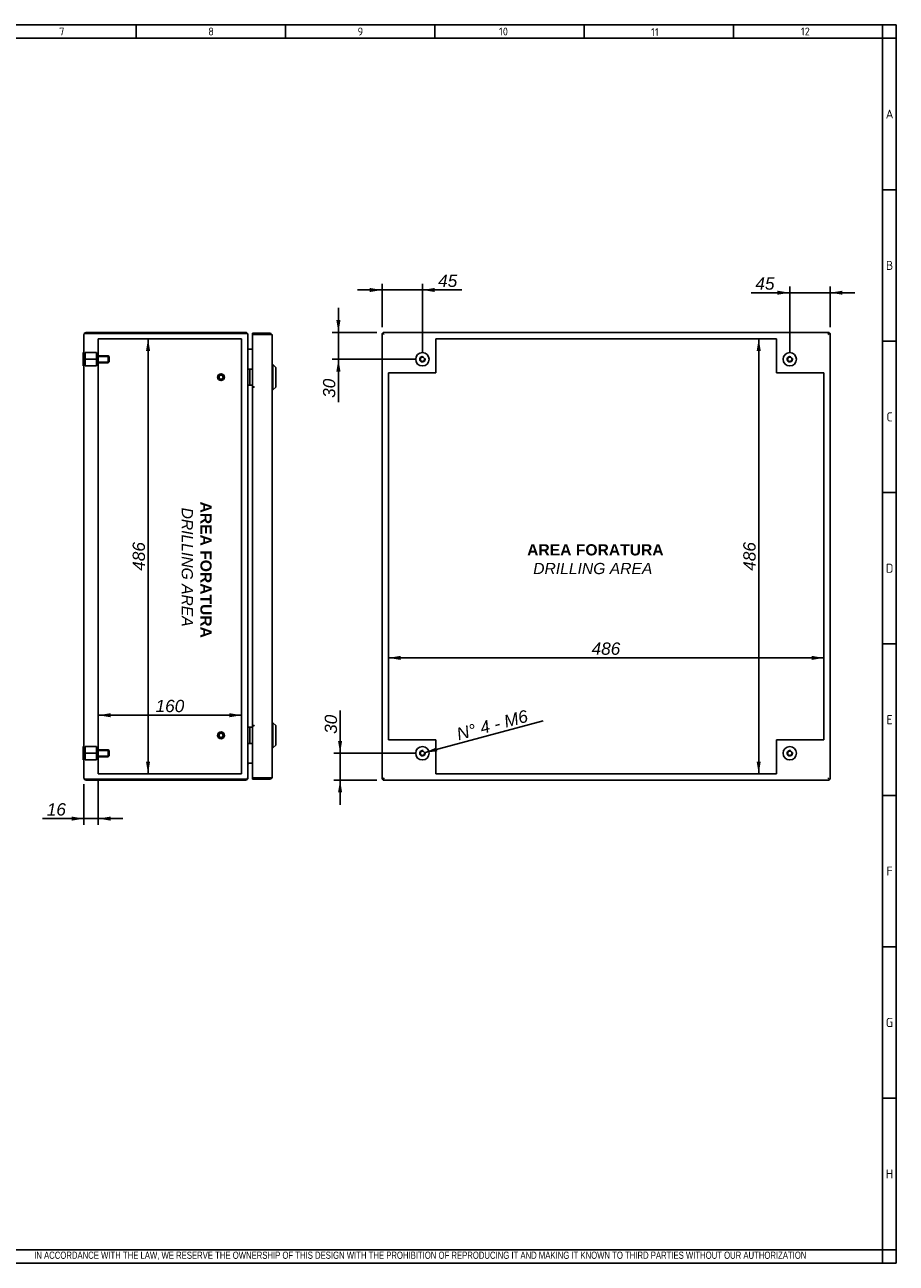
# Model space of a CAD drawing. Extents: x 6 to 412, y 11 to 288.
# Tile 3 of 3: x 218 to 412, y 11 to 288. Entities that reach past the tile are written whole.
import ezdxf
from ezdxf.enums import TextEntityAlignment as Align
from ezdxf.lldxf.tags import DXFTag

# ---------------------------------------------------------------- set-up
doc = ezdxf.new("R2010")
doc.units = 0
doc.layers.get('0').update_dxf_attribs({"linetype": 'CONTINUOUS'})
for name, color, linetype in [('_TRANSLATION', 7, 'CONTINUOUS'), ('AE00417_01', 7, 'CONTINUOUS'), ('AE00907_02', 7, 'CONTINUOUS'), ('C0000000', 7, 'CONTINUOUS'), ('C0000000_04', 7, 'CONTINUOUS'), ('C0000000_05', 7, 'CONTINUOUS'), ('C0000000_18', 7, 'CONTINUOUS'), ('C0000000_36', 7, 'CONTINUOUS'), ('DEFAULT', 7, 'CONTINUOUS'), ('SERRATURA_INF', 7, 'CONTINUOUS'), ('SERRATURA_SUP', 7, 'CONTINUOUS')]:
    doc.layers.add(name, color=color, linetype=linetype)
doc.styles.add('SEACAD_ARIAL', font='arial.ttf')
doc.styles.add('SEACAD_ARIALI', font='ariali.ttf')
tags = doc.linetypes.add('CENTER2', pattern=[28.575, 19.05, -3.175, 3.175, -3.175]).pattern_tags.tags
tags[10:11] = [DXFTag(74, 4), DXFTag(75, 0), DXFTag(340, '0'), DXFTag(46, 0.0), DXFTag(50, 0.0), DXFTag(44, 0.0), DXFTag(45, 0.0)]
tags[8:9] = [DXFTag(74, 4), DXFTag(75, 0), DXFTag(340, '0'), DXFTag(46, 0.0), DXFTag(50, 0.0), DXFTag(44, 0.0), DXFTag(45, 0.0)]
tags[6:7] = [DXFTag(74, 4), DXFTag(75, 0), DXFTag(340, '0'), DXFTag(46, 0.0), DXFTag(50, 0.0), DXFTag(44, 0.0), DXFTag(45, 0.0)]
tags[4:5] = [DXFTag(74, 4), DXFTag(75, 0), DXFTag(340, '0'), DXFTag(46, 0.0), DXFTag(50, 0.0), DXFTag(44, 0.0), DXFTag(45, 0.0)]
tags = doc.linetypes.add('HIDDEN2', pattern=[4.7625, 3.175, -1.5875]).pattern_tags.tags
tags[6:7] = [DXFTag(74, 4), DXFTag(75, 0), DXFTag(340, '0'), DXFTag(46, 0.0), DXFTag(50, 0.0), DXFTag(44, 0.0), DXFTag(45, 0.0)]
tags[4:5] = [DXFTag(74, 4), DXFTag(75, 0), DXFTag(340, '0'), DXFTag(46, 0.0), DXFTag(50, 0.0), DXFTag(44, 0.0), DXFTag(45, 0.0)]
doc.dimstyles.new('ISO', dxfattribs={"dimtxt": 2.75, "dimasz": 2.75, "dimexe": 1.375, "dimexo": 1.375, "dimgap": 0.6875, "dimtad": 1, "dimdec": 1, "dimlfac": 5, "dimtxsty": 'SEACAD_ARIAL', "dimsah": 1, "dimcen": 1.375, "dimadec": 1, "dimazin": 3, "dimtfac": 0.7, "dimtdec": 3, "dimtmove": 0, "dimatfit": 3})

# ---------------------------------------------------------------- blocks, each defined once
blk = doc.blocks.new('SE3')
at = {"layer": 'AE00417_01', "color": 7, "linetype": 'HIDDEN2'}
for centre, radius in [((261.39, 208.87), 0.75), ((261.39, 208.87), 0.6), ((261.39, 208.87), 0.5), ((261.39, 208.87), 0.45), ((261.39, 128.87), 0.75), ((261.39, 128.87), 0.6), ((261.39, 128.87), 0.5), ((261.39, 128.87), 0.45)]:
    blk.add_circle(centre, radius, dxfattribs=at)
for centre in [(261.39, 208.87), (261.39, 128.87)]:
    blk.add_arc(centre, 0.477, 75, 15, dxfattribs=at)
at = {"layer": 'AE00907_02', "color": 7, "linetype": 'HIDDEN2'}
for p, q in [((232.03, 119.11), (231.03, 119.11)), ((231.03, 119.11), (231.03, 119.11)), ((240.98, 119.11), (239.98, 119.11)), ((240.98, 119.11), (240.98, 119.11))]:
    blk.add_line(p, q, dxfattribs=at)
at = {"layer": 'AE00907_02', "color": 7, "linetype": 'CONTINUOUS'}
for p, q in [((232.03, 119.11), (231.99, 119.11)), ((239.98, 119.11), (232.03, 119.11)), ((239.98, 119.11), (232.03, 119.11)), ((240.01, 119.11), (239.98, 119.11))]:
    blk.add_line(p, q, dxfattribs=at)
at = {"layer": 'C0000000', "color": 7, "linetype": 'CONTINUOUS'}
for p, q in [((230.59, 211.37), (230.59, 214.37)), ((230.79, 214.37), (230.59, 214.37)), ((230.59, 211.37), (230.79, 211.37)), ((267.59, 210.67), (267.59, 210.67)), ((267.6, 210.67), (268.39, 210.67)), ((267.79, 210.47), (267.79, 207.27)), ((267.59, 207.07), (267.59, 207.07)), ((268.39, 207.07), (267.6, 207.07)), ((267.59, 130.67), (267.59, 130.67)), ((267.6, 130.67), (268.39, 130.67)), ((267.79, 130.47), (267.79, 127.27)), ((267.59, 127.07), (267.59, 127.07)), ((268.39, 127.07), (267.6, 127.07))]:
    blk.add_line(p, q, dxfattribs=at)
at = {"layer": 'C0000000', "color": 7, "linetype": 'HIDDEN2'}
for p, q in [((231.03, 214.37), (231.03, 212.87)), ((233.63, 214.37), (231.03, 214.37)), ((233.63, 214.37), (233.63, 212.87)), ((236.23, 213.67), (233.63, 213.67)), ((236.38, 213.52), (233.63, 213.52)), ((236.23, 213.67), (236.23, 212.07)), ((236.43, 213.47), (236.23, 213.67)), ((236.43, 212.27), (236.43, 213.47)), ((231.03, 212.87), (231.03, 211.37)), ((233.63, 212.87), (231.03, 212.87)), ((233.63, 211.37), (231.03, 211.37)), ((233.63, 212.87), (233.63, 211.37)), ((236.38, 212.23), (233.63, 212.23)), ((233.63, 212.07), (236.23, 212.07)), ((236.23, 212.07), (236.43, 212.27))]:
    blk.add_line(p, q, dxfattribs=at)
at = {"layer": 'C0000000', "color": 7, "linetype": 'CONTINUOUS'}
for centre, start, end in [((267.59, 210.47), 90, 180), ((267.59, 207.27), 180, 270), ((267.59, 130.47), 90, 180), ((267.59, 127.27), 180, 270)]:
    blk.add_arc(centre, 0.2, start, end, dxfattribs=at)
for points in [[(267.79, 210.47), (267.79, 210.67), (267.59, 210.67)], [(267.59, 207.07), (267.79, 207.07), (267.79, 207.27)], [(267.79, 130.47), (267.79, 130.67), (267.59, 130.67)], [(267.59, 127.07), (267.79, 127.07), (267.79, 127.27)]]:
    blk.add_rational_spline(points, [1, 0.707106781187, 1], degree=2, dxfattribs=at)
at = {"layer": 'C0000000_04', "color": 7, "linetype": 'HIDDEN2'}
for p, q in [((231.03, 126.37), (231.03, 124.87)), ((233.63, 126.37), (231.03, 126.37)), ((231.03, 124.87), (231.03, 123.37)), ((233.63, 124.87), (231.03, 124.87)), ((233.63, 126.37), (233.63, 124.87)), ((236.23, 125.67), (233.63, 125.67)), ((236.38, 125.52), (233.63, 125.52)), ((233.63, 124.87), (233.63, 123.37)), ((236.23, 125.67), (236.23, 124.07)), ((236.43, 125.47), (236.23, 125.67)), ((236.43, 124.27), (236.43, 125.47)), ((233.63, 123.37), (231.03, 123.37)), ((236.38, 124.23), (233.63, 124.23)), ((233.63, 124.07), (236.23, 124.07)), ((236.23, 124.07), (236.43, 124.27))]:
    blk.add_line(p, q, dxfattribs=at)
at = {"layer": 'C0000000_05', "color": 7, "linetype": 'CONTINUOUS'}
for p, q in [((230.59, 123.37), (230.59, 126.37)), ((230.79, 126.37), (230.59, 126.37)), ((230.59, 123.37), (230.79, 123.37))]:
    blk.add_line(p, q, dxfattribs=at)
at = {"layer": 'C0000000_18', "color": 7, "linetype": 'CONTINUOUS'}
for p, q in [((231.29, 218.63), (230.86, 218.63)), ((230.86, 218.63), (231.29, 218.63)), ((266.89, 218.87), (231.29, 218.87)), ((231.29, 218.63), (266.89, 218.63)), ((266.89, 218.63), (231.29, 218.63)), ((230.79, 119.37), (230.79, 218.37)), ((267.39, 119.37), (267.39, 218.37)), ((267.39, 218.37), (267.39, 218.37)), ((267.65, 215.11), (267.39, 215.11)), ((267.65, 215.11), (268.39, 215.11)), ((268.39, 215.11), (267.65, 215.11)), ((267.39, 122.63), (267.65, 122.63)), ((268.39, 122.63), (267.65, 122.63)), ((267.65, 122.63), (268.39, 122.63)), ((231.29, 119.11), (230.86, 119.11)), ((230.86, 119.11), (231.29, 119.11)), ((266.89, 119.11), (231.29, 119.11)), ((231.29, 119.11), (231.99, 119.11)), ((240.01, 119.11), (266.89, 119.11)), ((267.39, 119.37), (267.39, 119.37)), ((231.29, 118.87), (266.89, 118.87))]:
    blk.add_line(p, q, dxfattribs=at)
at = {"layer": 'C0000000_18', "color": 7, "linetype": 'CENTER2'}
for p, q in [((233.99, 120.27), (233.99, 217.47)), ((233.99, 217.47), (265.99, 217.47)), ((265.99, 217.47), (265.99, 120.27)), ((265.99, 120.27), (233.99, 120.27))]:
    blk.add_line(p, q, dxfattribs=at)
at = {"layer": 'C0000000_18', "color": 7, "linetype": 'CONTINUOUS'}
for centre, radius, start, end in [((231.29, 218.37), 0.5, 148.6677, 180), ((231.29, 218.37), 0.5, 90, 148.6677), ((266.89, 218.37), 0.5, 0, 90), ((266.89, 218.37), 0.26, 85.5749, 90), ((267.65, 215.37), 0.26, 180, 270), ((267.65, 122.37), 0.26, 90, 180), ((231.29, 119.37), 0.5, 180, 211.3323), ((231.29, 119.37), 0.5, 211.3323, 270), ((266.89, 119.37), 0.5, 270, 0), ((266.89, 119.37), 0.26, 270, 274.425)]:
    blk.add_arc(centre, radius, start, end, dxfattribs=at)
for centre, major_axis, ratio, start_param, end_param in [((231.29, 218.37), (0.5, 0), 0.997824, 2.594742, 3.141593), ((266.89, 218.37), (-0.5, 0), 0.52, 3.141593, 4.712389), ((231.29, 119.37), (0.5, 0), 0.997824, 3.141593, 3.688444), ((266.89, 119.37), (0.5, 0), 0.52, 4.712389, 6.283185)]:
    blk.add_ellipse(centre, major_axis=major_axis, ratio=ratio, start_param=start_param, end_param=end_param, dxfattribs=at)
at = {"layer": 'C0000000_36', "color": 7, "linetype": 'CONTINUOUS'}
for p, q in [((268.39, 218.67), (268.39, 218.43)), ((268.39, 218.67), (272.29, 218.67)), ((272.29, 218.67), (272.29, 218.43)), ((268.39, 218.43), (272.29, 218.43)), ((268.63, 218.39), (268.39, 218.39)), ((268.39, 218.39), (268.39, 206.71)), ((268.63, 218.43), (270.33, 218.43)), ((272.29, 218.39), (268.63, 218.39)), ((270.33, 218.43), (270.93, 218.43)), ((270.93, 218.43), (270.93, 218.39)), ((272.71, 218.43), (272.29, 218.43)), ((272.29, 218.39), (272.71, 218.39)), ((272.79, 218.17), (272.79, 119.57)), ((268.63, 206.71), (268.39, 206.71)), ((268.79, 206.67), (268.4, 206.67)), ((268.4, 206.67), (268.4, 131.07)), ((268.79, 206.71), (268.63, 206.71)), ((268.79, 206.71), (268.79, 206.67)), ((268.79, 206.67), (268.79, 206.67)), ((268.63, 131.03), (268.39, 131.03)), ((268.39, 131.03), (268.39, 119.35)), ((268.4, 131.07), (268.79, 131.07)), ((268.63, 131.03), (268.79, 131.03)), ((268.79, 131.07), (268.79, 131.07)), ((268.79, 131.07), (268.79, 131.03)), ((268.63, 119.35), (268.39, 119.35)), ((268.39, 119.07), (268.39, 119.31)), ((272.29, 119.31), (268.39, 119.31)), ((272.29, 119.07), (268.39, 119.07)), ((268.63, 119.35), (272.29, 119.35)), ((268.63, 119.31), (270.33, 119.31)), ((270.93, 119.31), (270.33, 119.31)), ((270.93, 119.35), (270.93, 119.31)), ((272.29, 119.35), (272.71, 119.35)), ((272.71, 119.31), (272.29, 119.31)), ((272.29, 119.07), (272.29, 119.31))]:
    blk.add_line(p, q, dxfattribs=at)
for centre, radius, start, end in [((272.29, 218.17), 0.5, 31.3323, 90), ((268.63, 218.43), 0.24, 179.9047, 189.4813), ((268.63, 218.43), 0.0004, 90, 270), ((272.29, 218.17), 0.26, 57.7958, 90), ((272.29, 218.17), 0.5, 0, 31.3323), ((268.63, 119.31), 0.24, 170.5187, 180.0953), ((268.63, 119.31), 0.0004, 90, 270), ((272.29, 119.57), 0.26, 270, 302.2042), ((272.29, 119.57), 0.5, 270, 328.6677), ((272.29, 119.57), 0.5, 328.6677, 360)]:
    blk.add_arc(centre, radius, start, end, dxfattribs=at)
for centre, start_param, end_param in [((272.29, 218.17), 3.141593, 3.688444), ((272.29, 119.57), 2.594742, 3.141593)]:
    blk.add_ellipse(centre, major_axis=(-0.5, 0), ratio=0.846154, start_param=start_param, end_param=end_param, dxfattribs=at)
at = {"layer": 'SERRATURA_INF', "color": 7, "linetype": 'CONTINUOUS'}
for p, q in [((272.99, 131.67), (272.79, 131.67)), ((272.99, 126.07), (272.99, 131.67)), ((273.59, 131.07), (272.99, 131.67)), ((273.59, 131.07), (273.59, 126.67)), ((272.79, 126.07), (272.99, 126.07)), ((272.99, 126.07), (273.59, 126.67))]:
    blk.add_line(p, q, dxfattribs=at)
at = {"layer": 'SERRATURA_SUP', "color": 7, "linetype": 'CONTINUOUS'}
for p, q in [((272.99, 211.67), (272.79, 211.67)), ((272.99, 206.07), (272.99, 211.67)), ((273.59, 211.07), (272.99, 211.67)), ((273.59, 211.07), (273.59, 206.67)), ((272.79, 206.07), (272.99, 206.07)), ((272.99, 206.07), (273.59, 206.67))]:
    blk.add_line(p, q, dxfattribs=at)
blk = doc.blocks.new('SE4')
at = {"layer": 'AE00907_02', "color": 7, "linetype": 'CONTINUOUS'}
blk.add_line((397.1, 119.11), (397.1, 119.11), dxfattribs=at)
blk.add_line((397.1, 119.11), (397.1, 119.11), dxfattribs=at)
blk.add_line((397.1, 119.11), (397.1, 119.11), dxfattribs=at)
at = {"layer": 'C0000000', "color": 7, "linetype": 'CONTINUOUS'}
for radius in [1.5, 0.492]:
    blk.add_circle((388.34, 212.87), radius, dxfattribs=at)
blk.add_arc((388.34, 212.87), 0.6, 75, 15, dxfattribs=at)
at = {"layer": 'C0000000_05', "color": 7, "linetype": 'CONTINUOUS'}
for centre, radius in [((306.34, 212.87), 1.5), ((306.34, 212.87), 0.492), ((306.34, 124.87), 1.5), ((306.34, 124.87), 0.492), ((388.34, 124.87), 1.5), ((388.34, 124.87), 0.492)]:
    blk.add_circle(centre, radius, dxfattribs=at)
for centre in [(306.34, 212.87), (306.34, 124.87), (388.34, 124.87)]:
    blk.add_arc(centre, 0.6, 75, 15, dxfattribs=at)
at = {"layer": 'C0000000_18', "color": 7, "linetype": 'CONTINUOUS'}
for p, q in [((297.34, 218.63), (297.34, 119.11)), ((297.34, 218.63), (297.58, 218.63)), ((297.58, 218.87), (297.58, 218.63)), ((397.1, 218.87), (297.58, 218.87)), ((297.58, 218.63), (297.84, 218.37)), ((297.58, 218.63), (297.84, 218.37)), ((397.1, 218.63), (396.84, 218.37)), ((397.1, 218.63), (396.84, 218.37)), ((397.1, 218.87), (397.1, 218.63)), ((397.34, 218.63), (397.1, 218.63)), ((397.34, 119.11), (397.34, 218.63)), ((297.34, 119.11), (297.58, 119.11)), ((297.58, 119.11), (297.84, 119.37)), ((297.58, 119.11), (297.84, 119.37)), ((297.58, 118.87), (297.58, 119.11)), ((397.1, 119.11), (396.84, 119.37)), ((397.1, 119.11), (396.84, 119.37)), ((397.34, 119.11), (397.1, 119.11)), ((397.1, 118.87), (397.1, 119.11)), ((297.58, 118.87), (397.1, 118.87))]:
    blk.add_line(p, q, dxfattribs=at)
at = {"layer": 'C0000000_18', "color": 7, "linetype": 'CENTER2'}
for p, q in [((385.34, 217.47), (309.34, 217.47)), ((309.34, 217.47), (309.34, 209.87)), ((385.34, 209.87), (385.34, 217.47)), ((309.34, 209.87), (298.74, 209.87)), ((298.74, 209.87), (298.74, 127.87)), ((395.94, 209.87), (385.34, 209.87)), ((395.94, 127.87), (395.94, 209.87)), ((298.74, 127.87), (309.34, 127.87)), ((309.34, 127.87), (309.34, 120.27)), ((385.34, 120.27), (385.34, 127.87)), ((385.34, 127.87), (395.94, 127.87)), ((309.34, 120.27), (385.34, 120.27))]:
    blk.add_line(p, q, dxfattribs=at)
at = {"layer": 'C0000000_36', "color": 7, "linetype": 'CONTINUOUS'}
for p, q in [((297.42, 218.67), (297.42, 218.63)), ((297.58, 218.67), (297.42, 218.67)), ((397.26, 218.67), (397.1, 218.67)), ((397.26, 218.67), (397.26, 218.63)), ((297.78, 218.43), (297.78, 218.43)), ((297.82, 218.39), (297.82, 218.39)), ((396.86, 218.39), (396.86, 218.39)), ((396.9, 218.43), (396.9, 218.43)), ((397.34, 218.39), (397.34, 218.39)), ((397.34, 206.71), (397.34, 218.39)), ((397.34, 206.71), (397.34, 206.71)), ((397.34, 206.71), (397.34, 206.67)), ((397.34, 206.67), (397.34, 131.07)), ((397.34, 206.67), (397.34, 206.67)), ((397.34, 131.07), (397.34, 131.07)), ((397.34, 131.07), (397.34, 131.03)), ((397.34, 119.35), (397.34, 131.03)), ((397.34, 131.03), (397.34, 131.03)), ((297.42, 119.07), (297.42, 119.11)), ((297.42, 119.07), (297.58, 119.07)), ((297.78, 119.31), (297.78, 119.31)), ((297.82, 119.35), (297.82, 119.35)), ((396.86, 119.35), (396.86, 119.35)), ((396.9, 119.31), (396.9, 119.31)), ((397.1, 119.07), (397.26, 119.07)), ((397.26, 119.07), (397.26, 119.11)), ((397.34, 119.35), (397.34, 119.35))]:
    blk.add_line(p, q, dxfattribs=at)
blk = doc.blocks.new('DMBLK869')
at = {"layer": '_TRANSLATION', "linetype": 'CONTINUOUS'}
for points in [[(228.04, 109.81), (230.79, 110.27), (228.04, 110.73)], [(236.74, 109.81), (236.74, 110.73), (233.99, 110.27)]]:
    blk.add_hatch(color=7, dxfattribs=at).paths.add_polyline_path(points)
at = {"layer": '_TRANSLATION', "color": 7, "linetype": 'CONTINUOUS'}
for p, q in [((230.79, 118), (230.79, 108.89)), ((233.99, 118.9), (233.99, 108.89)), ((239.49, 110.27), (221.54, 110.27))]:
    blk.add_line(p, q, dxfattribs=at)
at = {"layer": '_TRANSLATION', "color": 7, "linetype": 'CONTINUOUS', "style": 'SEACAD_ARIALI'}
blk.add_text('16', height=2.75, dxfattribs=at).set_placement((222.5, 113.71), align=Align.TOP_LEFT)
blk = doc.blocks.new('DMBLK870')
at = {"layer": '_TRANSLATION', "linetype": 'CONTINUOUS'}
blk.add_hatch(color=7, dxfattribs=at).paths.add_polyline_path([(309.45, 126.18), (306.92, 125.03), (309.69, 125.3)])
at = {"layer": '_TRANSLATION', "color": 7, "linetype": 'CONTINUOUS'}
blk.add_line((306.92, 125.03), (333.26, 132.09), dxfattribs=at)
at = {"layer": '_TRANSLATION', "color": 7, "linetype": 'CONTINUOUS', "style": 'SEACAD_ARIALI'}
blk.add_text('N° 4 - M6', height=2.75, rotation=15, dxfattribs=at).set_placement((313.71, 130.41), align=Align.TOP_LEFT)
blk = doc.blocks.new('DMBLK871')
at = {"layer": '_TRANSLATION', "linetype": 'CONTINUOUS'}
for points in [[(287.51, 127.62), (287.96, 124.87), (288.42, 127.62)], [(287.51, 116.12), (288.42, 116.12), (287.96, 118.87)]]:
    blk.add_hatch(color=7, dxfattribs=at).paths.add_polyline_path(points)
at = {"layer": '_TRANSLATION', "color": 7, "linetype": 'CONTINUOUS'}
for p, q in [((287.96, 113.37), (287.96, 134.44)), ((304.96, 124.87), (286.59, 124.87)), ((296.2, 118.87), (286.59, 118.87))]:
    blk.add_line(p, q, dxfattribs=at)
at = {"layer": '_TRANSLATION', "color": 7, "linetype": 'CONTINUOUS', "style": 'SEACAD_ARIALI'}
blk.add_text('30', height=2.75, rotation=90, dxfattribs=at).set_placement((284.53, 129.2), align=Align.TOP_LEFT)
blk = doc.blocks.new('DMBLK872')
at = {"layer": '_TRANSLATION', "linetype": 'CONTINUOUS'}
for points in [[(287.13, 221.62), (287.59, 218.87), (288.05, 221.62)], [(287.13, 210.12), (288.05, 210.12), (287.59, 212.87)]]:
    blk.add_hatch(color=7, dxfattribs=at).paths.add_polyline_path(points)
at = {"layer": '_TRANSLATION', "color": 7, "linetype": 'CONTINUOUS'}
for p, q in [((287.59, 224.37), (287.59, 203.28)), ((296.2, 218.87), (286.22, 218.87)), ((304.96, 212.87), (286.22, 212.87))]:
    blk.add_line(p, q, dxfattribs=at)
at = {"layer": '_TRANSLATION', "color": 7, "linetype": 'CONTINUOUS', "style": 'SEACAD_ARIALI'}
blk.add_text('30', height=2.75, rotation=90, dxfattribs=at).set_placement((284.15, 204.25), align=Align.TOP_LEFT)
blk = doc.blocks.new('DMBLK873')
at = {"layer": '_TRANSLATION', "linetype": 'CONTINUOUS'}
for points in [[(294.59, 228.8), (294.59, 227.89), (297.34, 228.35)], [(309.09, 228.8), (306.34, 228.35), (309.09, 227.89)]]:
    blk.add_hatch(color=7, dxfattribs=at).paths.add_polyline_path(points)
at = {"layer": '_TRANSLATION', "color": 7, "linetype": 'CONTINUOUS'}
for p, q in [((297.34, 220.01), (297.34, 229.72)), ((306.34, 214.25), (306.34, 229.72)), ((291.84, 228.35), (315.15, 228.35))]:
    blk.add_line(p, q, dxfattribs=at)
at = {"layer": '_TRANSLATION', "color": 7, "linetype": 'CONTINUOUS', "style": 'SEACAD_ARIALI'}
blk.add_text('45', height=2.75, dxfattribs=at).set_placement((309.85, 231.78), align=Align.TOP_LEFT)
blk = doc.blocks.new('DMBLK874')
at = {"layer": '_TRANSLATION', "linetype": 'CONTINUOUS'}
for points in [[(385.59, 228.19), (385.59, 227.28), (388.34, 227.74)], [(400.09, 228.19), (397.34, 227.74), (400.09, 227.28)]]:
    blk.add_hatch(color=7, dxfattribs=at).paths.add_polyline_path(points)
at = {"layer": '_TRANSLATION', "color": 7, "linetype": 'CONTINUOUS'}
for p, q in [((402.84, 227.74), (379.7, 227.74)), ((388.34, 214.25), (388.34, 229.11)), ((397.34, 220.01), (397.34, 229.11))]:
    blk.add_line(p, q, dxfattribs=at)
at = {"layer": '_TRANSLATION', "color": 7, "linetype": 'CONTINUOUS', "style": 'SEACAD_ARIALI'}
blk.add_text('45', height=2.75, dxfattribs=at).set_placement((380.66, 231.17), align=Align.TOP_LEFT)
blk = doc.blocks.new('DMBLK877')
at = {"layer": '_TRANSLATION', "linetype": 'CONTINUOUS'}
for points in [[(245.56, 214.72), (245.1, 217.47), (244.64, 214.72)], [(245.56, 123.02), (244.64, 123.02), (245.1, 120.27)]]:
    blk.add_hatch(color=7, dxfattribs=at).paths.add_polyline_path(points)
at = {"layer": '_TRANSLATION', "color": 7, "linetype": 'CONTINUOUS'}
blk.add_line((245.1, 120.27), (245.1, 217.47), dxfattribs=at)
at = {"layer": '_TRANSLATION', "color": 7, "linetype": 'CONTINUOUS', "style": 'SEACAD_ARIALI'}
blk.add_text('486', height=2.75, rotation=90, dxfattribs=at).set_placement((241.66, 165.63), align=Align.TOP_LEFT)
blk = doc.blocks.new('DMBLK878')
at = {"layer": '_TRANSLATION', "linetype": 'CONTINUOUS'}
for points in [[(236.74, 133.82), (233.99, 133.37), (236.74, 132.91)], [(263.24, 133.82), (263.24, 132.91), (265.99, 133.37)]]:
    blk.add_hatch(color=7, dxfattribs=at).paths.add_polyline_path(points)
at = {"layer": '_TRANSLATION', "color": 7, "linetype": 'CONTINUOUS'}
blk.add_line((265.99, 133.37), (233.99, 133.37), dxfattribs=at)
at = {"layer": '_TRANSLATION', "color": 7, "linetype": 'CONTINUOUS', "style": 'SEACAD_ARIALI'}
blk.add_text('160', height=2.75, dxfattribs=at).set_placement((246.78, 136.8), align=Align.TOP_LEFT)
blk = doc.blocks.new('DMBLK881')
at = {"layer": '_TRANSLATION', "linetype": 'CONTINUOUS'}
for points in [[(380.94, 214.72), (381.86, 214.72), (381.4, 217.47)], [(380.94, 123.02), (381.4, 120.27), (381.86, 123.02)]]:
    blk.add_hatch(color=7, dxfattribs=at).paths.add_polyline_path(points)
at = {"layer": '_TRANSLATION', "color": 7, "linetype": 'CONTINUOUS'}
blk.add_line((381.4, 217.47), (381.4, 120.27), dxfattribs=at)
at = {"layer": '_TRANSLATION', "color": 7, "linetype": 'CONTINUOUS', "style": 'SEACAD_ARIALI'}
blk.add_text('486', height=2.75, rotation=90, dxfattribs=at).set_placement((377.96, 165.63), align=Align.TOP_LEFT)
blk = doc.blocks.new('DMBLK886')
at = {"layer": '_TRANSLATION', "linetype": 'CONTINUOUS'}
for points in [[(301.49, 146.63), (298.74, 146.17), (301.49, 145.71)], [(393.19, 146.63), (393.19, 145.71), (395.94, 146.17)]]:
    blk.add_hatch(color=7, dxfattribs=at).paths.add_polyline_path(points)
at = {"layer": '_TRANSLATION', "color": 7, "linetype": 'CONTINUOUS'}
blk.add_line((395.94, 146.17), (298.74, 146.17), dxfattribs=at)
at = {"layer": '_TRANSLATION', "color": 7, "linetype": 'CONTINUOUS', "style": 'SEACAD_ARIALI'}
blk.add_text('486', height=2.75, dxfattribs=at).set_placement((344.1, 149.61), align=Align.TOP_LEFT)

msp = doc.modelspace()

# ---------------------------------------------------------------- linework, layer by layer
at = {"color": 7, "linetype": 'CONTINUOUS'}
for p, q in [((412.092, 287.588), (6.234, 287.588)), ((242.48, 287.588), (242.48, 284.56)), ((275.797, 287.588), (275.797, 284.56)), ((309.113, 287.588), (309.113, 284.56)), ((342.43, 287.588), (342.43, 284.56)), ((375.747, 287.588), (375.747, 284.56)), ((412.092, 10.959), (412.092, 287.588)), ((412.092, 250.738), (409.063, 250.738)), ((412.092, 216.917), (409.063, 216.917)), ((412.092, 183.095), (409.063, 183.095)), ((412.092, 149.274), (409.063, 149.274)), ((412.092, 115.452), (409.063, 115.452)), ((412.092, 81.631), (409.063, 81.631)), ((412.092, 47.809), (409.063, 47.809)), ((6.234, 10.959), (412.092, 10.959))]:
    msp.add_line(p, q, dxfattribs=at)
at = {"layer": 'DEFAULT', "color": 7, "linetype": 'CONTINUOUS'}
for p, q in [((409.063, 10.959), (409.063, 287.588)), ((412.092, 284.56), (6.234, 284.56)), ((6.234, 13.988), (412.092, 13.988))]:
    msp.add_line(p, q, dxfattribs=at)

# ---------------------------------------------------------------- block references
at = {"layer": '_TRANSLATION'}
for name in ['SE3', 'SE4']:
    msp.add_blockref(name, (0, 0), dxfattribs=at)

# ---------------------------------------------------------------- texts
for s, insert, char_height, width, attachment_point in [('{\\fSolid Edge ANSI|b0||i0||c0|p34;\\C7;\\H1.766793;\\W1.;7}', (225.852, 285.196), 1.76679, 1.98765, 8), ('{\\fSolid Edge ANSI|b0||i0||c0|p34;\\C7;\\H1.766793;\\W1.;8}', (259.168, 285.196), 1.76679, 1.98765, 8), ('{\\fSolid Edge ANSI|b0||i0||c0|p34;\\C7;\\H1.766793;\\W1.;9}', (292.485, 285.196), 1.76679, 1.98765, 8), ('{\\fSolid Edge ANSI|b0||i0||c0|p34;\\C7;\\H1.766793;\\W1.;10}', (324.438, 285.196), 1.76679, 11.1986, 8), ('{\\fSolid Edge ANSI|b0||i0||c0|p34;\\C7;\\H1.766793;\\W1.;11}', (358.218, 285.073), 1.76679, 10.09104, 8), ('{\\fSolid Edge ANSI|b0||i0||c0|p34;\\C7;\\H1.766793;\\W1.;12}', (391.814, 285.196), 1.76679, 8.86043, 8), ('{\\fSolid Edge ANSI|b0||i0||c0|p34;\\C7;\\H2.019192;\\W1.;A}', (410.612, 266.645), 2.01919, 2.2716, 8), ('{\\fSolid Edge ANSI|b0||i0||c0|p34;\\C7;\\H2.019192;\\W1.;B}', (410.616, 232.824), 2.01919, 2.524, 8), ('{\\fSolid Edge ANSI|b0||i0||c0|p34;\\C7;\\H2.019192;\\W1.;C}', (410.614, 199.002), 2.01919, 2.3978, 8), ('{\\fSolid Edge ANSI|b0||i0||c0|p34;\\C7;\\H2.019192;\\W1.;D}', (410.616, 165.181), 2.01919, 2.524, 8), ('{\\fSolid Edge ANSI|b0||i0||c0|p34;\\C7;\\H2.019192;\\W1.;E}', (410.614, 131.359), 2.01919, 2.3978, 8), ('{\\fSolid Edge ANSI|b0||i0||c0|p34;\\C7;\\H2.019192;\\W1.;F}', (410.612, 97.538), 2.01919, 2.2716, 8), ('{\\fSolid Edge ANSI|b0||i0||c0|p34;\\C7;\\H2.019192;\\W1.;G}', (410.586, 63.716), 2.01919, 2.5871, 8), ('{\\fSolid Edge ANSI|b0||i0||c0|p34;\\C7;\\H2.019192;\\W1.;H}', (410.588, 29.895), 2.01919, 2.7133, 8), ('{\\fArial Narrow|b0||i0||c0|p34;\\C7;\\H1.6;\\W0.94;IN ACCORDANCE WITH THE LAW, WE RESERVE THE OWNERSHIP OF THIS DESIGN WITH THE PROHIBITION OF REPRODUCING IT AND MAKING IT KNOWN TO THIRD PARTIES WITHOUT OUR AUTHORIZATION}', (219.688, 11.652), 1.6, 181.99571, 7)]:
    msp.add_mtext(s, dxfattribs=dict(insert=insert, char_height=char_height, width=width, attachment_point=attachment_point))
at = {"layer": '_TRANSLATION', "insert": (255.931, 166.441), "char_height": 3, "width": 34.96354, "attachment_point": 5, "rotation": 270}
msp.add_mtext('{\\fArial|b0||i0||c0|p34;\\C7;\\H3.;\\W1.; }{\\fArial|b1||i0||c0|p34;\\C7;\\H2.5;\\W1.;AREA FORATURA \\P}{\\fArial|b0||i1||c0|p34;\\C7;\\H2.5;\\W1.;DRILLING AREA}', dxfattribs=at)
at = {"layer": '_TRANSLATION', "insert": (344.363, 168.206), "char_height": 3, "width": 34.96354, "attachment_point": 5}
msp.add_mtext('{\\fArial|b0||i0||c0|p34;\\C7;\\H3.;\\W1.; }{\\fArial|b1||i0||c0|p34;\\C7;\\H2.5;\\W1.;AREA FORATURA \\P}{\\fArial|b0||i1||c0|p34;\\C7;\\H2.5;\\W1.;DRILLING AREA}', dxfattribs=at)

# ---------------------------------------------------------------- dimensions: what is measured, and where the dimension line sits
at = {"layer": '_TRANSLATION', "color": 7, "linetype": 'CONTINUOUS'}
for base, p1, p2, picture, middle in [((306.336, 228.346), (297.336, 218.631), (306.336, 212.872), 'DMBLK873', (308.883, 228.346)), ((388.336, 227.736), (397.336, 218.631), (388.336, 212.872), 'DMBLK874', (385.962, 227.736)), ((298.736, 146.173), (395.936, 127.872), (298.736, 127.872), 'DMBLK886', (347.336, 146.173)), ((233.986, 133.366), (265.986, 120.272), (233.986, 120.272), 'DMBLK878', (249.986, 133.366)), ((230.786, 110.27), (233.986, 120.272), (230.786, 119.372), 'DMBLK869', (227.801, 110.27))]:
    dim = msp.add_linear_dim(base=base, p1=p1, p2=p2, text='\\A1;<>', dimstyle='ISO', dxfattribs=at)
    dim.commit()
    dim.dimension.update_dxf_attribs({"geometry": picture, "text_midpoint": middle, "dimtype": 160})
for base, p1, p2, angle, picture, middle, dimtype in [((287.59, 212.872), (297.577, 218.872), (306.336, 212.872), 90, 'DMBLK872', (287.59, 209.487), 160), ((245.102, 120.272), (233.986, 120.272), (233.986, 217.472), 90, 'DMBLK877', (245.102, 168.872), 161), ((381.402, 217.472), (385.336, 217.472), (385.336, 120.272), 270, 'DMBLK881', (381.402, 168.872), 161), ((287.965, 124.872), (297.577, 118.872), (306.336, 124.872), 90, 'DMBLK871', (287.965, 128.236), 160)]:
    dim = msp.add_linear_dim(base=base, p1=p1, p2=p2, angle=angle, text='\\A1;<>', dimstyle='ISO', dxfattribs=at)
    dim.commit()
    dim.dimension.update_dxf_attribs({"geometry": picture, "text_midpoint": middle, "dimtype": dimtype})
dim = msp.add_diameter_dim_2p(p1=(305.757, 124.717), p2=(306.916, 125.027), text='\\A1;N° 4 - M6 {}', dimstyle='ISO', override={"dimtmove": 1, "dimtolj": 1}, dxfattribs=at)
dim.commit()
dim.dimension.update_dxf_attribs({"geometry": 'DMBLK870', "text_midpoint": (313.665, 126.836), "dimtype": 163})

doc.saveas('drawing.dxf')
